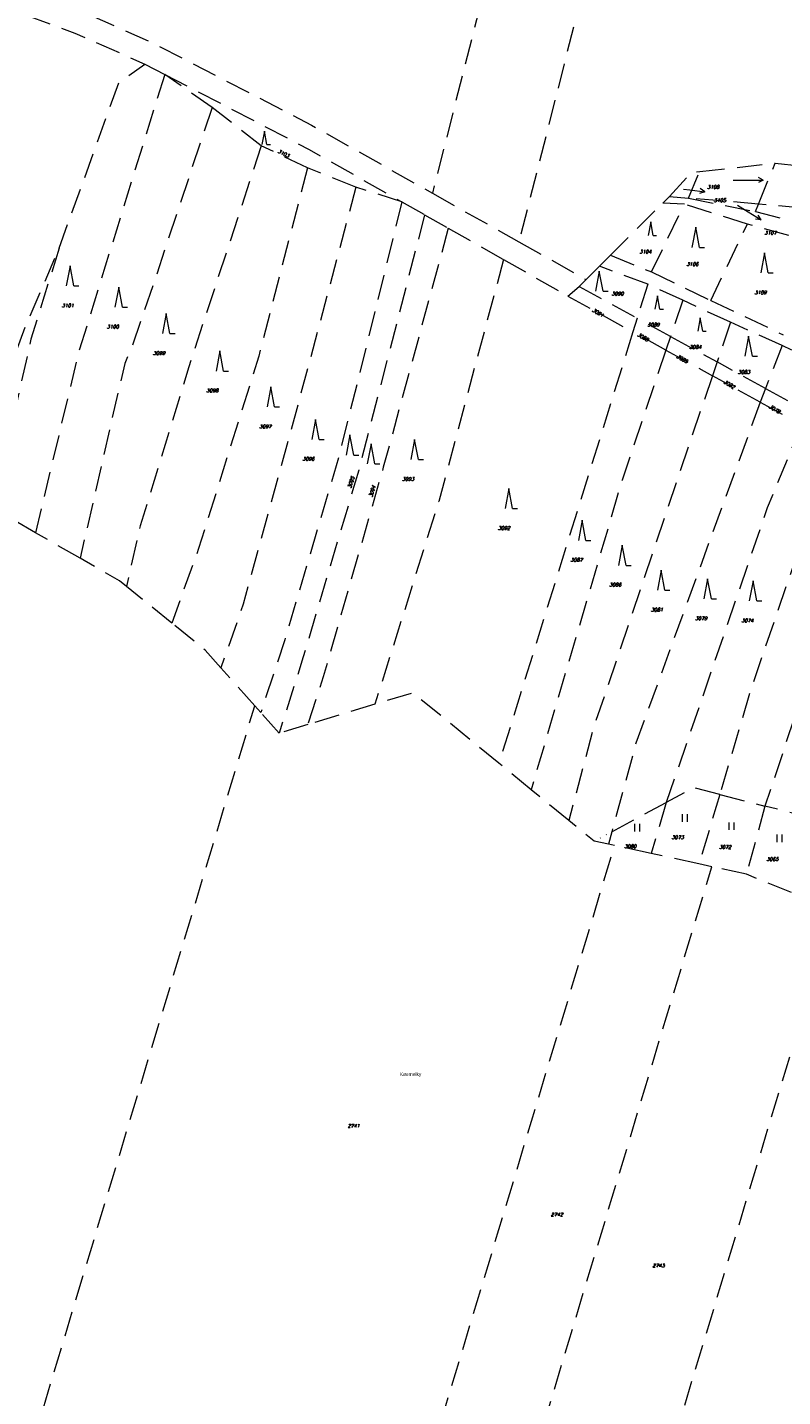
# Model space of a CAD drawing. Header units: metres. Extents: x -626722 to -621116, y -1178216 to -1174550.
# Tile 69 of 86: x -624822 to -624672, y -1175971 to -1175698. Entities that reach past the tile are written whole.
import ezdxf
from ezdxf.enums import TextEntityAlignment as Align

# ---------------------------------------------------------------- set-up
doc = ezdxf.new("R2010")
doc.units = ezdxf.units.M
doc.header["$MEASUREMENT"] = 0
doc.linetypes.add('DASHEDX2', pattern=[1.5, 1, -0.5])
doc.linetypes.add('DOT', pattern=[0.25, 0, -0.25])
for name, color, linetype, lineweight in [('8_kat_KN_Hranice parcel', 200, 'DASHEDX2', 25), ('8_kat_KN_PČ popisy', 210, 'Continuous', 0), ('8_kat_KN_Slučkové čáry', 200, 'DOT', 25), ('8_kat_KN_Značky kultur', 7, 'Continuous', 0), ('8_kat_KN_Čísla parcel', 200, 'Continuous', 25)]:
    doc.layers.add(name, color=color, linetype=linetype, lineweight=lineweight)
doc.layers.add('8_kat_KN_Pomístní_názvy', color=210, linetype='Continuous')
doc.styles.add('Style-cs_Working', font='cs_Working.shx')
doc.styles.add('Style-ITALICS', font='ITALICS.shx')

# ---------------------------------------------------------------- blocks, each defined once
blk = doc.blocks.new('1029_179')
at = {"layer": '8_kat_KN_PČ popisy', "color": 6, "linetype": 'Continuous', "lineweight": 0}
for p, q in [((0, 0), (2.98, -0.37)), ((2.98, -0.37), (2.05, 0.25)), ((2.98, -0.37), (1.92, -0.74))]:
    blk.add_line(p, q, dxfattribs=at)
blk = doc.blocks.new('1029_180')
at = {"layer": '8_kat_KN_PČ popisy', "color": 6, "linetype": 'Continuous', "lineweight": 0}
for p, q in [((0, 0), (2.55, -1.59)), ((2.55, -1.59), (1.43, -1.48)), ((2.55, -1.59), (1.96, -0.64))]:
    blk.add_line(p, q, dxfattribs=at)
blk = doc.blocks.new('3.08')
at = {"layer": '8_kat_KN_Značky kultur', "color": 7, "linetype": 'Continuous', "lineweight": 13}
for p, q in [((0, 4), (-0.75, 0)), ((0.75, 0), (0, 4)), ((0.75, 0), (1.75, 0))]:
    blk.add_line(p, q, dxfattribs=at)
blk = doc.blocks.new('3.08_1')
at = {"layer": '8_kat_KN_Značky kultur', "color": 7, "linetype": 'Continuous', "lineweight": 13}
for p, q in [((0, 2.68), (-0.5, 0)), ((0.5, 0), (0, 2.68)), ((0.5, 0), (1.17, 0))]:
    blk.add_line(p, q, dxfattribs=at)
blk = doc.blocks.new('3.06')
at = {"layer": '8_kat_KN_Značky kultur', "color": 7, "linetype": 'Continuous', "lineweight": 13}
for p, q in [((-0.51, 0), (-0.51, 1.5)), ((0.49, 0), (0.49, 1.5))]:
    blk.add_line(p, q, dxfattribs=at)
blk = doc.blocks.new('8.02_53')
at = {"layer": '8_kat_KN_Značky kultur', "color": 7, "linetype": 'Continuous', "lineweight": 13}
for p, q in [((3.02, -0.01), (2.04, 0.49)), ((-2.98, -0.01), (3.02, -0.01)), ((3.02, -0.01), (2.04, -0.51))]:
    blk.add_line(p, q, dxfattribs=at)

msp = doc.modelspace()

# ---------------------------------------------------------------- linework, layer by layer
at = {"layer": '8_kat_KN_Hranice parcel', "lineweight": 13, "ltscale": 5}
for p, q in [((-624705.86, -1175591.7), (-624741.35, -1175731.3)), ((-624687.36, -1175596.48), (-624724.1, -1175740.99)), ((-624798.65, -1175705.57), (-624794.7, -1175707.62)), ((-624785.25, -1175714.19), (-624794.7, -1175707.62)), ((-624775.44, -1175721.85), (-624785.25, -1175714.19)), ((-624766.24, -1175726.25), (-624775.44, -1175721.85)), ((-624688.08, -1175727), (-624673.06, -1175725.31)), ((-624676.34, -1175733.47), (-624673.06, -1175725.31)), ((-624756.58, -1175730.08), (-624766.24, -1175726.25)), ((-624690.33, -1175732.26), (-624688.08, -1175727)), ((-624747.43, -1175733.04), (-624756.58, -1175730.08)), ((-624747.43, -1175733.04), (-624742.9, -1175735.6)), ((-624741.35, -1175731.3), (-624724.1, -1175740.99)), ((-624705.87, -1175743.65), (-624695.43, -1175733.25)), ((-624697.71, -1175746.98), (-624691.13, -1175733.47)), ((-624695.43, -1175733.25), (-624694.1, -1175731.93)), ((-624691.13, -1175733.47), (-624695.43, -1175733.25)), ((-624694.1, -1175731.93), (-624690.33, -1175732.26)), ((-624678.59, -1175737.44), (-624691.13, -1175733.47)), ((-624690.33, -1175732.26), (-624676.94, -1175734.96)), ((-624676.34, -1175733.47), (-624690.33, -1175732.26)), ((-624676.94, -1175734.96), (-624676.34, -1175733.47)), ((-624742.9, -1175735.6), (-624738.18, -1175738.28)), ((-624676.94, -1175734.96), (-624661.61, -1175738.94)), ((-624738.18, -1175738.28), (-624727.18, -1175744.51)), ((-624685.88, -1175752.67), (-624678.59, -1175737.44)), ((-624663.1, -1175741.7), (-624678.59, -1175737.44)), ((-624724.1, -1175740.99), (-624710.74, -1175748.5)), ((-624727.18, -1175744.51), (-624714.35, -1175751.78)), ((-624708.08, -1175745.85), (-624705.87, -1175743.65)), ((-624705.87, -1175743.65), (-624697.71, -1175746.98)), ((-624710.74, -1175748.5), (-624708.08, -1175745.85)), ((-624698.45, -1175749.41), (-624708.08, -1175745.85)), ((-624697.71, -1175746.98), (-624685.88, -1175752.67)), ((-624714.35, -1175751.78), (-624712.13, -1175749.88)), ((-624712.13, -1175749.88), (-624710.74, -1175748.5)), ((-624712.13, -1175749.88), (-624700.56, -1175756.2)), ((-624698.45, -1175749.41), (-624700.56, -1175756.2)), ((-624691.47, -1175752.61), (-624698.45, -1175749.41)), ((-624714.35, -1175751.78), (-624701.41, -1175758.92)), ((-624691.47, -1175752.61), (-624693.9, -1175759.83)), ((-624681.96, -1175757), (-624691.47, -1175752.61)), ((-624685.88, -1175752.67), (-624671.48, -1175759.48)), ((-624700.56, -1175756.2), (-624701.41, -1175758.92)), ((-624693.9, -1175759.83), (-624700.56, -1175756.2)), ((-624681.96, -1175757), (-624684.63, -1175764.9)), ((-624671.67, -1175761.62), (-624681.96, -1175757)), ((-624701.41, -1175758.92), (-624728.09, -1175844.87)), ((-624694.82, -1175762.55), (-624701.41, -1175758.92)), ((-624693.9, -1175759.83), (-624694.82, -1175762.55)), ((-624693.9, -1175759.83), (-624684.63, -1175764.9)), ((-624694.82, -1175762.55), (-624685.56, -1175767.66)), ((-624671.67, -1175761.62), (-624674.97, -1175770.18)), ((-624662.95, -1175765.8), (-624671.67, -1175761.62)), ((-624684.63, -1175764.9), (-624685.56, -1175767.66)), ((-624674.97, -1175770.18), (-624684.63, -1175764.9)), ((-624676.02, -1175772.92), (-624685.56, -1175767.66)), ((-624674.97, -1175770.18), (-624676.02, -1175772.92)), ((-624674.97, -1175770.18), (-624666.64, -1175774.72)), ((-624676.02, -1175772.92), (-624667.78, -1175777.47)), ((-624820.44, -1175798.93), (-624828.91, -1175794.08)), ((-624811.56, -1175804.02), (-624820.44, -1175798.93)), ((-624793.3, -1175816.94), (-624802.31, -1175809.65)), ((-624776.74, -1175833.42), (-624783.51, -1175825.83)), ((-624818.88, -1175973.27), (-624776.74, -1175833.42)), ((-624775.55, -1175834.75), (-624776.74, -1175833.42)), ((-624771.89, -1175838.85), (-624775.55, -1175834.75)), ((-624752.81, -1175833.12), (-624766.18, -1175837.13)), ((-624766.18, -1175837.13), (-624771.89, -1175838.85)), ((-624721.67, -1175850.13), (-624728.09, -1175844.87)), ((-624714.14, -1175856.29), (-624721.67, -1175850.13)), ((-624684.07, -1175851.08), (-624688.23, -1175864.92)), ((-624684.07, -1175851.08), (-624675.08, -1175853.38)), ((-624705.6, -1175858.5), (-624694.75, -1175852.7)), ((-624694.75, -1175852.7), (-624697.75, -1175862.86)), ((-624675.08, -1175853.38), (-624678.78, -1175866.97)), ((-624665.3, -1175855.88), (-624675.08, -1175853.38)), ((-624705.6, -1175858.5), (-624706.28, -1175861.01)), ((-624748.29, -1176004.75), (-624705.06, -1175861.27)), ((-624705.06, -1175861.27), (-624706.28, -1175861.01)), ((-624697.75, -1175862.86), (-624705.06, -1175861.27)), ((-624688.23, -1175864.92), (-624697.75, -1175862.86)), ((-624730.03, -1176012.67), (-624685.68, -1175865.47)), ((-624685.68, -1175865.47), (-624688.23, -1175864.92)), ((-624678.78, -1175866.97), (-624685.68, -1175865.47)), ((-624669.8, -1175870.6), (-624678.78, -1175866.97)), ((-624706.22, -1176023.01), (-624661.32, -1175874.02))]:
    msp.add_line(p, q, dxfattribs=at)
at = {"layer": '8_kat_KN_Hranice parcel', "lineweight": 13, "ltscale": 5, "flags": 128}
for points in [[(-624816.38, -1175693.19), (-624810.89, -1175695.2), (-624796.82, -1175701.46), (-624765.42, -1175717.74), (-624741.35, -1175731.3)], [(-624822.31, -1175695.81), (-624812.58, -1175699.38), (-624798.65, -1175705.57)], [(-624815.73, -1175742.25), (-624803.82, -1175709.24), (-624798.65, -1175705.57)], [(-624794.7, -1175707.62), (-624811.84, -1175762.92), (-624820.44, -1175798.93)], [(-624794.7, -1175707.62), (-624765.89, -1175722.58), (-624747.43, -1175733.04)], [(-624785.25, -1175714.19), (-624796.71, -1175748.65), (-624801.3, -1175762.1), (-624802.65, -1175765.19), (-624811.56, -1175804.02)], [(-624775.44, -1175721.85), (-624789.88, -1175765.86), (-624799.58, -1175797.54), (-624802.31, -1175809.65)], [(-624673.06, -1175725.31), (-624659.58, -1175726.81), (-624656.41, -1175728.2)], [(-624766.24, -1175726.25), (-624775.97, -1175763.77), (-624787.93, -1175802.08), (-624793.3, -1175816.94)], [(-624694.1, -1175731.93), (-624689.79, -1175727.19), (-624688.08, -1175727)], [(-624756.58, -1175730.08), (-624767.69, -1175771.71), (-624779.04, -1175813.15), (-624783.51, -1175825.83)], [(-624747.43, -1175733.04), (-624760.02, -1175783.92), (-624770.76, -1175820.25), (-624775.55, -1175834.75)], [(-624660.18, -1175735.99), (-624663.47, -1175734.58), (-624676.34, -1175733.47)], [(-624742.9, -1175735.6), (-624756.04, -1175786.47), (-624767.08, -1175823.65), (-624771.89, -1175838.85)], [(-624738.18, -1175738.28), (-624751.13, -1175785.9), (-624763.09, -1175827.62), (-624766.18, -1175837.13)], [(-624834.51, -1175790.87), (-624822.42, -1175757.84), (-624815.73, -1175742.25)], [(-624815.73, -1175742.25), (-624821.35, -1175760.36), (-624828.91, -1175794.08)], [(-624727.18, -1175744.51), (-624740.09, -1175792.72), (-624752.81, -1175833.12)], [(-624694.82, -1175762.55), (-624703.55, -1175788.45), (-624721.67, -1175850.13)], [(-624685.56, -1175767.66), (-624709.35, -1175838.12), (-624714.14, -1175856.29)], [(-624676.02, -1175772.92), (-624700.8, -1175840.84), (-624705.6, -1175858.5)], [(-624667.78, -1175777.47), (-624674.61, -1175793.95), (-624694.75, -1175852.7)], [(-624659.81, -1175781.86), (-624666.24, -1175796.14), (-624678.05, -1175830.56), (-624684.07, -1175851.08)], [(-624651.19, -1175786.63), (-624658.3, -1175803.09), (-624675.08, -1175853.38)], [(-624802.31, -1175809.65), (-624803.68, -1175808.54), (-624811.56, -1175804.02)], [(-624783.51, -1175825.83), (-624786.65, -1175822.31), (-624793.3, -1175816.94)], [(-624728.09, -1175844.87), (-624745.23, -1175830.84), (-624752.81, -1175833.12)], [(-624684.07, -1175851.08), (-624689.25, -1175849.75), (-624694.75, -1175852.7)], [(-624706.28, -1175861.01), (-624709.13, -1175860.39), (-624714.14, -1175856.29)]]:
    msp.add_lwpolyline(points, dxfattribs=at)
at = {"layer": '8_kat_KN_PČ popisy', "lineweight": 0}
for p, q in [((-624691.31, -1175730.47), (-624690.04, -1175730.62)), ((-624680.56, -1175733.65), (-624678.4, -1175735))]:
    msp.add_line(p, q, dxfattribs=at)
at = {"layer": '8_kat_KN_Slučkové čáry', "lineweight": 0, "ltscale": 5}
msp.add_line((-624709.13, -1175860.39), (-624705.6, -1175858.5), dxfattribs=at)

# ---------------------------------------------------------------- block references
at = {"layer": '8_kat_KN_PČ popisy', "lineweight": 0}
for name, p in [('1029_179', (-624690.04, -1175730.62)), ('1029_180', (-624678.4, -1175735))]:
    msp.add_blockref(name, p, dxfattribs=at)
at = {"layer": '8_kat_KN_Značky kultur', "lineweight": 13}
for name, p in [('3.08_1', (-624774.81, -1175721.6)), ('8.02_53', (-624678.43, -1175728.68)), ('3.08_1', (-624697.85, -1175739.7)), ('3.08', (-624688.88, -1175742.08)), ('3.08', (-624675.17, -1175747.18)), ('3.08', (-624813.56, -1175749.77)), ('3.08', (-624708.1, -1175750.84)), ('3.08', (-624803.86, -1175754.01)), ('3.08_1', (-624696.5, -1175754.42)), ('3.08', (-624794.39, -1175759.26)), ('3.08_1', (-624687.98, -1175758.79)), ('3.08', (-624678.33, -1175763.75)), ('3.08', (-624783.72, -1175766.72)), ('3.08', (-624773.55, -1175773.88)), ('3.08', (-624764.65, -1175780.35)), ('3.08', (-624757.78, -1175783.46)), ('3.08', (-624753.57, -1175785.21)), ('3.08', (-624744.89, -1175784.36)), ('3.08', (-624726.12, -1175794.14)), ('3.08', (-624711.5, -1175800.45)), ('3.08', (-624703.51, -1175805.44)), ('3.08', (-624695.76, -1175810.41)), ('3.08', (-624686.5, -1175812.1)), ('3.08', (-624677.45, -1175812.51)), ('3.06', (-624691, -1175856.5)), ('3.06', (-624700.52, -1175858.44)), ('3.06', (-624681.7, -1175858.14)), ('3.06', (-624672.13, -1175860.57))]:
    msp.add_blockref(name, p, dxfattribs=at)

# ---------------------------------------------------------------- texts
at = {"layer": '8_kat_KN_Pomístní_názvy', "lineweight": 0, "style": 'Style-cs_Working'}
msp.add_text('Køemelky', height=0.7, dxfattribs=at).set_placement((-624745.703, -1175906.798), align=Align.MIDDLE_CENTER)
at = {"layer": '8_kat_KN_Čísla parcel', "lineweight": 0, "style": 'Style-ITALICS'}
for s, rotation, p in [('3103', 334, (-624772.252, -1175723.163)), ('3091', 330, (-624709.575, -1175754.796)), ('3088', 330, (-624700.615, -1175759.666)), ('3085', 330, (-624692.775, -1175764.016)), ('3082', 330, (-624683.405, -1175769.096)), ('3078', 330, (-624674.385, -1175774.026)), ('3095', 73, (-624757.577, -1175790.168)), ('3094', 73, (-624753.357, -1175791.928))]:
    msp.add_text(s, height=0.7, rotation=rotation, dxfattribs=at).set_placement(p)
for s, p in [('3108', (-624686.6, -1175730.41)), ('3104', (-624700.11, -1175743.29)), ('3106', (-624690.75, -1175745.77)), ('3090', (-624705.65, -1175751.65)), ('3109', (-624677.17, -1175751.43)), ('3101', (-624815.22, -1175754.01)), ('3100', (-624806.25, -1175758.23)), ('3089', (-624698.5, -1175757.83)), ('3099', (-624797.04, -1175763.52)), ('3084', (-624690.16, -1175762.29)), ('3083', (-624680.47, -1175767.28)), ('3098', (-624786.42, -1175770.96)), ('3097', (-624775.86, -1175778.13)), ('3096', (-624767.26, -1175784.57)), ('3093', (-624747.4, -1175788.57)), ('3092', (-624728.29, -1175798.36)), ('3087', (-624713.83, -1175804.68)), ('3086', (-624706.12, -1175809.64)), ('3081', (-624697.8, -1175814.63)), ('3079', (-624689.01, -1175816.35)), ('3074', (-624679.78, -1175816.77)), ('3073', (-624693.68, -1175859.96)), ('3080', (-624703.12, -1175861.75)), ('3072', (-624684.21, -1175861.88)), ('3065', (-624674.81, -1175864.33)), ('2741', (-624758.25, -1175917.45)), ('2742', (-624717.74, -1175935.12)), ('2743', (-624697.49, -1175945.28))]:
    msp.add_text(s, height=0.7, dxfattribs=at).set_placement(p)
for s, p in [('3105', (-624684.071, -1175733.05)), ('3107', (-624673.998, -1175739.54))]:
    msp.add_text(s, height=0.7, dxfattribs=at).set_placement(p, align=Align.CENTER)

doc.saveas('drawing.dxf')
